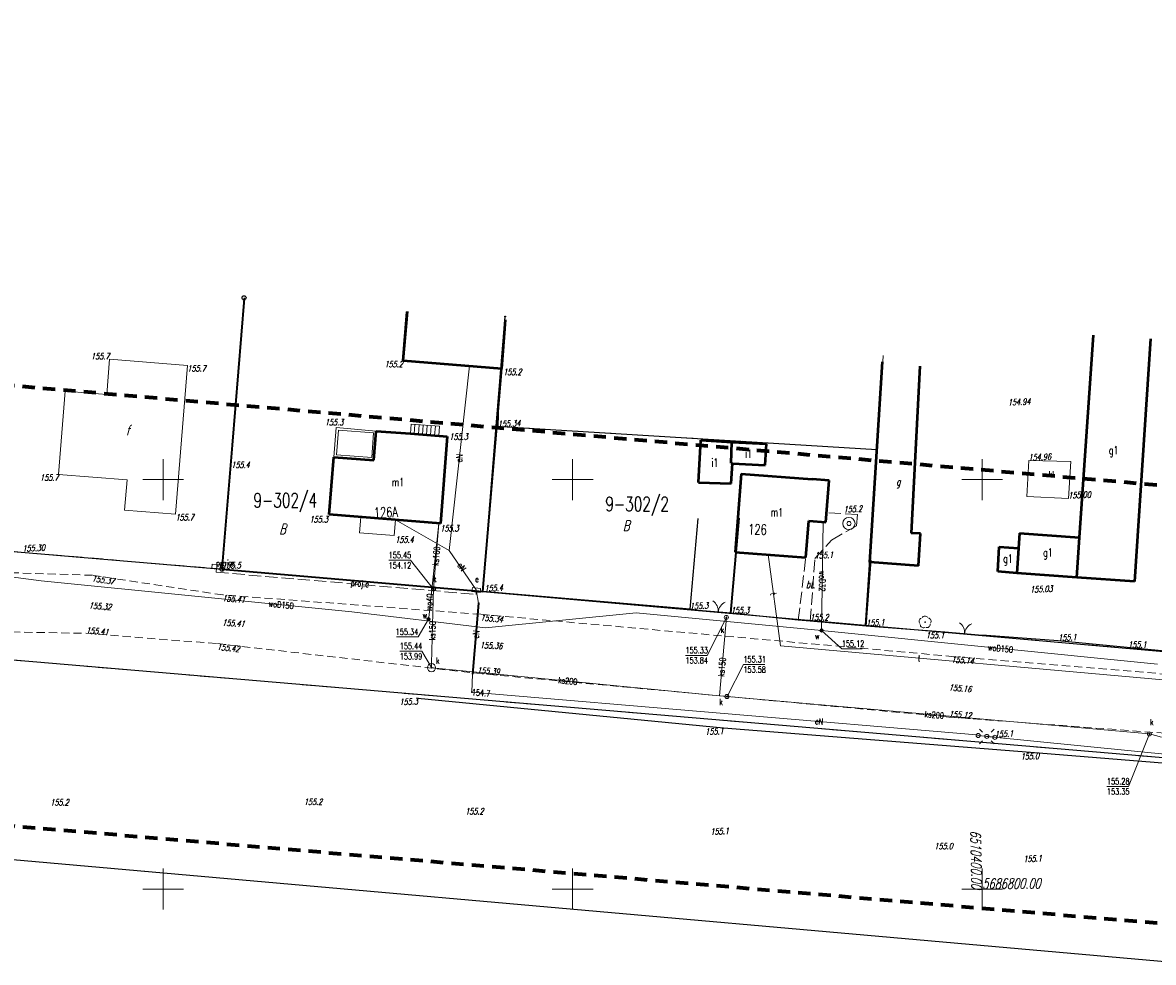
# Model space of a CAD drawing. Header units: metres. Extents: x 6508568 to 6510700, y 5686621 to 5687515.
# Tile 20 of 25: x 6510283 to 6510421, y 5686791 to 5686906. Entities that reach past the tile are written whole.
import ezdxf
from ezdxf.enums import TextEntityAlignment as Align

# ---------------------------------------------------------------- set-up
doc = ezdxf.new("R2010")
doc.units = ezdxf.units.M
for name, pattern in [('1', [0]), ('1_SUEP_A', [0]), ('1_SUEP_B', [10, 10]), ('1_SUKM', [0]), ('1_SUKP', [0]), ('1_SUKS', [0]), ('1_SULO', [0]), ('1_SUPP_P', [2, 1.5, -0.5]), ('1_SUTP_A', [0]), ('1_SUWP', [0]), ('2_EGBU_A', [0]), ('4', [2.5, 1.5, -1]), ('BGS', [7.5, 7.5]), ('BGT', [0]), ('BLO', [0]), ('BUF', [0]), ('GDE', [0]), ('KOC', [2, 1.5, -0.5]), ('KOJ', [0]), ('KOU', [1.5, 1, -0.5])]:
    doc.linetypes.add(name, pattern=pattern)
doc.layers.get('0').update_dxf_attribs({"color": 250, "linetype": 'CONTINUOUS', "lineweight": 100})
for name, color, linetype, lineweight, true_color in [('Dzialki', 7, 'GDE', 25, 0x000000), ('EADTD_T_0', 214, 'CONTINUOUS', 25, 0x800080), ('EBTOO_T_6', 14, 'CONTINUOUS', 18, 0x800000), ('EBTPO_L_12', 7, '1', 18, 0x000000), ('EBTPO_L_2', 194, 'BLO', 18, 0x400080), ('EBUOA_T_1', 14, 'CONTINUOUS', 18, 0x800000), ('EBUPP_L_1', 14, '1', 50, 0x800000), ('EGBB_E_T_0', 7, 'CONTINUOUS', 20, 0x000000), ('EGBB_L_0', 34, '2_EGBU_A', 50, 0x804000), ('EKLPK_L_0', 112, '4', 18, 0x00bb5e), ('EKLTK_T_0', 112, 'CONTINUOUS', 18, 0x00b95c), ('KRZYZE2000_L_0', 7, '1', 18, 0x000000), ('Numery_dzialek', 7, 'CONTINUOUS', 18, 0x000000), ('OPIS_KRZYZA_T_0', 7, 'CONTINUOUS', 18, 0x000000), ('P_SUE_E_T_4', 1, 'CONTINUOUS', 0, 0xff0000), ('P_SUE_T_4', 1, 'CONTINUOUS', 18, 0xff0000), ('P_SUEP_E_T_0', 1, 'CONTINUOUS', 0, 0xff0000), ('P_SUEP_L_0', 1, '1_SUPP_P', 18, 0xff0000), ('Punkty', 7, 'CONTINUOUS', 25, 0x000000), ('SDROK_T_1', 7, 'CONTINUOUS', 18, 0x000000), ('SDRPK_L_0', 7, 'KOJ', 25, 0x000000), ('SDRPK_L_1', 7, 'KOU', 18, 0x000000), ('SDRPK_L_2', 7, 'KOC', 18, 0x000000), ('SUE_E_T_1', 1, 'CONTINUOUS', 0, 0xff0000), ('SUE_T_3', 7, 'CONTINUOUS', 18, 0x000000), ('SUE_T_4', 1, 'CONTINUOUS', 18, 0xff0000), ('SUEP_E_T_0', 1, 'CONTINUOUS', 0, 0xff0000), ('SUEP_L_0', 1, '1_SUEP_A', 18, 0xff0000), ('SUER_T_0', 1, 'CONTINUOUS', 18, 0xff0000), ('SUK_E_T_2', 34, 'CONTINUOUS', 0, 0x803300), ('SUK_E_T_4', 34, 'CONTINUOUS', 0, 0x803300), ('SUK_L_3', 34, '1_SUKM', 18, 0x803300), ('SUK_L_5', 34, '1_SUKS', 18, 0x803300), ('SUK_T_3', 34, 'CONTINUOUS', 18, 0x803300), ('SUKP_E_T_0', 34, 'CONTINUOUS', 0, 0x803300), ('SUKP_L_0', 34, '1_SUKP', 18, 0x803300), ('SUKR_T_0', 34, 'CONTINUOUS', 18, 0x803300), ('SUL_L_1', 7, '1_SULO', 35, 0x000000), ('SUP_T_2', 7, 'CONTINUOUS', 18, 0x000000), ('SUTP_E_T_0', 30, 'CONTINUOUS', 0, 0xff9100), ('SUTP_L_0', 30, '1_SUTP_A', 18, 0xff9100), ('SUW_E_T_2', 5, 'CONTINUOUS', 0, 0x0000ff), ('SUW_T_3', 5, 'CONTINUOUS', 18, 0x0000ff), ('SUW_T_5', 5, 'CONTINUOUS', 18, 0x0000ff), ('SUWP_E_T_0', 5, 'CONTINUOUS', 0, 0x0000ff), ('SUWP_L_0', 5, '1_SUWP', 18, 0x0000ff), ('SUWR_T_0', 5, 'CONTINUOUS', 18, 0x0000ff), ('SZOPO_L_0', 7, 'BGS', 35, 0x000000), ('SZOPO_L_4', 7, 'BGT', 35, 0x000000), ('SZOPO_T_0', 7, 'CONTINUOUS', 18, 0x000000), ('SZZPZ_T_0', 7, 'CONTINUOUS', 18, 0x000000), ('WUKOS_T_1', 14, 'CONTINUOUS', 18, 0x800000), ('ZAKRES_L_0', 230, '4', 70, 0xff0080)]:
    doc.layers.add(name, color=color, linetype=linetype, lineweight=lineweight, true_color=true_color)
doc.styles.get("Standard").update_dxf_attribs({"font": 'Simplex.SHX', "width": 0.75})

# ---------------------------------------------------------------- blocks, each defined once
blk = doc.blocks.new('GRO')
at = {"linetype": 'CONTINUOUS'}
blk.add_circle((0, 0), 0.045, dxfattribs=at)
blk = doc.blocks.new('GRT')
at = {"linetype": 'CONTINUOUS'}
blk.add_circle((0, 0), 0.25, dxfattribs=at)
blk = doc.blocks.new('BGB')
at = {"linetype": 'CONTINUOUS'}
for centre, start, end in [((-1.5, 0), 359.9995, 60), ((1.5, 0), 120, 180.0005)]:
    blk.add_arc(centre, 1.5, start, end, dxfattribs=at)
blk = doc.blocks.new('DLI')
at = {"linetype": 'CONTINUOUS'}
blk.add_circle((0, 0), 0.045, dxfattribs=at)
for centre, start, end in [((-0.36, 0.12), 102.1445, 221.86), ((0, 0.38), 30.1401, 149.8599), ((0.36, 0.12), 318.14, 77.8555), ((-0.22, -0.3), 174.1482, 293.8542), ((0.22, -0.3), 246.1458, 5.8518)]:
    blk.add_arc(centre, 0.375, start, end, dxfattribs=at)
blk = doc.blocks.new('2_SUES')
at = {"linetype": 'CONTINUOUS'}
for p, q in [((0.5, 0.25), (-0.5, 0.25)), ((-0.5, 0.25), (-0.5, -0.25)), ((0.5, -0.25), (0.5, 0.25)), ((-0.5, -0.25), (0.5, -0.25))]:
    blk.add_line(p, q, dxfattribs=at)
blk = doc.blocks.new('2_SUEO_W')
at = {"linetype": 'CONTINUOUS'}
for p, q in [((-0.53035, 0.53035), (-0.8839, 0.8839)), ((0.53035, 0.53035), (0.8839, 0.8839)), ((-0.53035, -0.53035), (-0.8839, -0.8839)), ((0.53035, -0.53035), (0.8839, -0.8839))]:
    blk.add_line(p, q, dxfattribs=at)
blk.add_circle((0, 0), 0.025, dxfattribs=at)
blk = doc.blocks.new('2_SUPP')
at = {"linetype": 'CONTINUOUS'}
blk.add_circle((0, 0), 0.25, dxfattribs=at)
blk = doc.blocks.new('2_SUPS')
at = {"linetype": 'CONTINUOUS'}
blk.add_circle((0, 0), 0.0625, dxfattribs=at)
blk = doc.blocks.new('2_SUKS')
at = {"linetype": 'CONTINUOUS'}
blk.add_circle((0, 0), 0.25, dxfattribs=at)
blk = doc.blocks.new('2_SUWS')
at = {"linetype": 'CONTINUOUS'}
for radius in [0.75, 0.25]:
    blk.add_circle((0, 0), radius, dxfattribs=at)
blk = doc.blocks.new('2_SUWW')
at = {"linetype": 'CONTINUOUS'}
for radius in [0.2, 0.175, 0.15, 0.125, 0.1, 0.075, 0.05, 0.025, 0.00715]:
    blk.add_circle((0, 0), radius, dxfattribs=at)

msp = doc.modelspace()

# ---------------------------------------------------------------- linework, layer by layer
at = {"layer": 'Dzialki'}
for p, q in [((6510425.58, 5686815.74), (6509364.51, 5686905.8)), ((6510423.26, 5686791.05), (6509362.73, 5686884.9)), ((6510309.88, 5686872.2), (6510307.19, 5686839.07)), ((6510340.66, 5686856.52), (6510341.75, 5686869.92)), ((6510339.04, 5686836.33), (6510340.66, 5686856.52)), ((6510340.66, 5686856.52), (6510387.16, 5686853.66)), ((6510387.16, 5686853.66), (6510385.72, 5686832.21)), ((6510271.16, 5686842.13), (6510307.19, 5686839.07)), ((6510307.19, 5686839.07), (6510339.04, 5686836.33)), ((6510339.04, 5686836.33), (6510385.72, 5686832.21)), ((6510385.72, 5686832.21), (6510451.44, 5686826.47))]:
    msp.add_line(p, q, dxfattribs=at)
at = {"layer": 'EBTPO_L_12', "linetype": '1'}
for p, q in [((6510321.14, 5686856.35), (6510320.86, 5686852.75)), ((6510325.73, 5686852.38), (6510326.01, 5686855.93)), ((6510320.86, 5686852.75), (6510325.73, 5686852.38))]:
    msp.add_line(p, q, dxfattribs=at)
at = {"layer": 'EBTPO_L_2', "linetype": 'BUF', "lineweight": 18}
for p, q in [((6510293.44, 5686864.69), (6510293.12, 5686860.39)), ((6510302.96, 5686863.95), (6510293.44, 5686864.69)), ((6510301.5, 5686845.76), (6510302.96, 5686863.95)), ((6510288.02, 5686860.81), (6510287.22, 5686850.62)), ((6510293.12, 5686860.39), (6510288.02, 5686860.81)), ((6510287.22, 5686850.62), (6510295.59, 5686849.97)), ((6510295.59, 5686849.97), (6510295.29, 5686846.25)), ((6510295.29, 5686846.25), (6510301.5, 5686845.76))]:
    msp.add_line(p, q, dxfattribs=at)
at = {"layer": 'EBTPO_L_2', "linetype": '1'}
for p, q in [((6510321.14, 5686856.35), (6510320.86, 5686852.75)), ((6510326.01, 5686855.93), (6510321.14, 5686856.35)), ((6510330.27, 5686856.76), (6510333.73, 5686856.51)), ((6510330.66, 5686855.58), (6510330.74, 5686856.72)), ((6510331.16, 5686855.54), (6510331.24, 5686856.69)), ((6510331.66, 5686855.5), (6510331.74, 5686856.65)), ((6510332.15, 5686855.47), (6510332.24, 5686856.61)), ((6510332.65, 5686855.43), (6510332.74, 5686856.58)), ((6510333.15, 5686855.39), (6510333.24, 5686856.54)), ((6510333.65, 5686855.36), (6510333.73, 5686856.51)), ((6510321.41, 5686856.03), (6510321.18, 5686853.03)), ((6510325.69, 5686855.7), (6510321.41, 5686856.03)), ((6510325.46, 5686852.7), (6510325.69, 5686855.7)), ((6510325.73, 5686852.38), (6510326.01, 5686855.93)), ((6510330.19, 5686855.61), (6510333.65, 5686855.36)), ((6510320.86, 5686852.75), (6510325.73, 5686852.38)), ((6510321.18, 5686853.03), (6510325.46, 5686852.7))]:
    msp.add_line(p, q, dxfattribs=at)
at = {"layer": 'EBTPO_L_2', "linetype": 'BLO'}
for p, q in [((6510330.19, 5686855.61), (6510330.27, 5686856.76)), ((6510330.27, 5686856.76), (6510333.73, 5686856.51)), ((6510333.73, 5686856.51), (6510333.66, 5686855.34)), ((6510333.66, 5686855.34), (6510330.19, 5686855.61)), ((6510323.99, 5686843.52), (6510324.15, 5686845.43)), ((6510324.15, 5686845.43), (6510328.36, 5686845.08)), ((6510328.36, 5686845.08), (6510328.21, 5686843.17)), ((6510328.21, 5686843.17), (6510323.99, 5686843.52))]:
    msp.add_line(p, q, dxfattribs=at)
at = {"layer": 'EBUPP_L_1', "linetype": '1'}
for p, q in [((6510329.29, 5686864.52), (6510329.8, 5686870.48)), ((6510341.34, 5686863.57), (6510341.82, 5686869.52)), ((6510411.9, 5686842.95), (6510413.59, 5686867.64)), ((6510420.55, 5686867.2), (6510418.59, 5686837.57)), ((6510329.32, 5686864.53), (6510341.34, 5686863.57)), ((6510386.28, 5686839.91), (6510387.84, 5686864.37)), ((6510392.39, 5686863.85), (6510391.34, 5686843.46)), ((6510365.36, 5686849.66), (6510365.67, 5686854.8)), ((6510365.67, 5686854.8), (6510369.45, 5686854.59)), ((6510369.35, 5686851.99), (6510369.45, 5686854.59)), ((6510369.45, 5686854.59), (6510373.66, 5686854.35)), ((6510373.51, 5686851.75), (6510373.66, 5686854.35)), ((6510369.35, 5686851.99), (6510369.51, 5686851.98)), ((6510369.37, 5686849.52), (6510369.51, 5686851.98)), ((6510369.51, 5686851.98), (6510373.51, 5686851.75)), ((6510370.57, 5686850.72), (6510369.83, 5686841.14)), ((6510370.57, 5686850.72), (6510379.25, 5686850.07)), ((6510365.36, 5686849.66), (6510369.37, 5686849.52)), ((6510381.3, 5686849.89), (6510379.25, 5686850.07)), ((6510380.91, 5686844.79), (6510381.3, 5686849.89)), ((6510378.47, 5686840.49), (6510378.85, 5686844.98)), ((6510378.85, 5686844.98), (6510380.91, 5686844.79)), ((6510392.47, 5686843.4), (6510391.34, 5686843.46)), ((6510392.23, 5686839.46), (6510392.47, 5686843.4)), ((6510404.56, 5686843.45), (6510404.43, 5686841.61)), ((6510404.56, 5686843.45), (6510411.9, 5686842.95)), ((6510411.56, 5686838.06), (6510411.9, 5686842.95)), ((6510369.83, 5686841.14), (6510378.47, 5686840.49)), ((6510401.9, 5686838.78), (6510402.07, 5686841.78)), ((6510402.07, 5686841.78), (6510404.43, 5686841.61)), ((6510404.43, 5686841.61), (6510404.22, 5686838.57)), ((6510392.23, 5686839.46), (6510386.28, 5686839.91)), ((6510404.22, 5686838.57), (6510401.9, 5686838.78)), ((6510411.56, 5686838.06), (6510404.22, 5686838.57)), ((6510418.59, 5686837.57), (6510411.56, 5686838.06))]:
    msp.add_line(p, q, dxfattribs=at)
at = {"layer": 'EGBB_L_0', "linetype": '2_EGBU_A'}
for p, q in [((6510329.32, 5686864.53), (6510329.83, 5686870.54)), ((6510341.34, 5686863.57), (6510341.82, 5686869.52)), ((6510411.9, 5686842.95), (6510413.59, 5686867.64)), ((6510420.55, 5686867.2), (6510418.59, 5686837.57)), ((6510329.32, 5686864.53), (6510341.34, 5686863.57)), ((6510386.28, 5686839.91), (6510387.84, 5686864.37)), ((6510392.39, 5686863.85), (6510391.34, 5686843.46)), ((6510325.73, 5686852.38), (6510326.01, 5686855.93)), ((6510326.01, 5686855.93), (6510330.19, 5686855.61)), ((6510330.19, 5686855.61), (6510334.69, 5686855.26)), ((6510334.69, 5686855.26), (6510333.86, 5686844.63)), ((6510365.36, 5686849.66), (6510365.67, 5686854.8)), ((6510365.67, 5686854.8), (6510369.45, 5686854.59)), ((6510369.35, 5686851.99), (6510369.45, 5686854.59)), ((6510369.45, 5686854.59), (6510373.66, 5686854.35)), ((6510373.51, 5686851.75), (6510373.66, 5686854.35)), ((6510320.25, 5686845.75), (6510320.86, 5686852.75)), ((6510320.86, 5686852.75), (6510325.73, 5686852.38)), ((6510369.35, 5686851.99), (6510369.51, 5686851.98)), ((6510369.37, 5686849.52), (6510369.51, 5686851.98)), ((6510369.51, 5686851.98), (6510373.51, 5686851.75)), ((6510370.57, 5686850.72), (6510369.83, 5686841.14)), ((6510370.57, 5686850.72), (6510379.25, 5686850.07)), ((6510365.36, 5686849.66), (6510369.37, 5686849.52)), ((6510381.3, 5686849.89), (6510379.25, 5686850.07)), ((6510380.91, 5686844.79), (6510381.3, 5686849.89)), ((6510333.86, 5686844.63), (6510320.25, 5686845.75)), ((6510378.47, 5686840.49), (6510378.85, 5686844.98)), ((6510378.85, 5686844.98), (6510380.91, 5686844.79)), ((6510392.47, 5686843.4), (6510391.34, 5686843.46)), ((6510392.23, 5686839.46), (6510392.47, 5686843.4)), ((6510404.56, 5686843.45), (6510404.43, 5686841.61)), ((6510404.56, 5686843.45), (6510411.9, 5686842.95)), ((6510411.56, 5686838.06), (6510411.9, 5686842.95)), ((6510369.83, 5686841.14), (6510378.47, 5686840.49)), ((6510401.9, 5686838.78), (6510402.07, 5686841.78)), ((6510402.07, 5686841.78), (6510404.43, 5686841.61)), ((6510404.43, 5686841.61), (6510404.22, 5686838.57)), ((6510392.23, 5686839.46), (6510386.28, 5686839.91)), ((6510404.22, 5686838.57), (6510401.9, 5686838.78)), ((6510411.56, 5686838.06), (6510404.22, 5686838.57)), ((6510418.59, 5686837.57), (6510411.56, 5686838.06))]:
    msp.add_line(p, q, dxfattribs=at)
at = {"layer": 'EKLPK_L_0', "linetype": '4'}
for p, q in [((6510309.88, 5686872.2), (6510307.19, 5686839.07)), ((6510341.75, 5686869.92), (6510340.66, 5686856.52)), ((6510387.16, 5686853.66), (6510387.97, 5686865.85)), ((6510387.16, 5686853.66), (6510340.66, 5686856.52)), ((6510385.72, 5686832.21), (6510387.16, 5686853.66)), ((6510425.58, 5686815.74), (6510065.53, 5686846.3)), ((6510271.16, 5686842.13), (6510307.19, 5686839.07)), ((6510339.04, 5686836.33), (6510307.19, 5686839.07)), ((6510385.72, 5686832.21), (6510339.04, 5686836.33)), ((6510451.44, 5686826.47), (6510385.72, 5686832.21))]:
    msp.add_line(p, q, dxfattribs=at)
at = {"layer": 'KRZYZE2000_L_0', "linetype": '1'}
for p, q in [((6510300, 5686847.5), (6510300, 5686852.5)), ((6510350, 5686847.5), (6510350, 5686852.5)), ((6510400, 5686847.5), (6510400, 5686852.5)), ((6510297.5, 5686850), (6510302.5, 5686850)), ((6510347.5, 5686850), (6510352.5, 5686850)), ((6510397.5, 5686850), (6510402.5, 5686850)), ((6510300, 5686797.5), (6510300, 5686802.5)), ((6510350, 5686797.5), (6510350, 5686802.5)), ((6510400, 5686797.5), (6510400, 5686802.5)), ((6510297.5, 5686800), (6510302.5, 5686800)), ((6510347.5, 5686800), (6510352.5, 5686800)), ((6510397.5, 5686800), (6510402.5, 5686800))]:
    msp.add_line(p, q, dxfattribs=at)
at = {"layer": 'P_SUEP_L_0', "linetype": '1_SUPP_P'}
for p, q in [((6510306.53, 5686839.19), (6510306.47, 5686838.69)), ((6510306.47, 5686838.69), (6510338.2, 5686835.99)), ((6510338.2, 5686835.99), (6510338.23, 5686836.35))]:
    msp.add_line(p, q, dxfattribs=at)
at = {"layer": 'SDRPK_L_0', "linetype": 'KOJ'}
for p, q in [((6510331.08, 5686823.31), (6510368.42, 5686819.67)), ((6510368.42, 5686819.67), (6510406.93, 5686816.64)), ((6510406.93, 5686816.64), (6510456.27, 5686812.64))]:
    msp.add_line(p, q, dxfattribs=at)
at = {"layer": 'SDRPK_L_1', "linetype": 'KOU'}
for p, q in [((6510291.38, 5686838.32), (6510272.77, 5686838.9)), ((6510307.28, 5686835.92), (6510291.38, 5686838.32)), ((6510338.79, 5686833.55), (6510307.28, 5686835.92)), ((6510338.79, 5686833.55), (6510396.28, 5686828.42)), ((6510272.55, 5686831.56), (6510290.56, 5686831.23)), ((6510290.56, 5686831.23), (6510306.63, 5686829.97)), ((6510306.63, 5686829.97), (6510338.31, 5686826.35)), ((6510396.28, 5686828.42), (6510448.15, 5686824.1)), ((6510395.92, 5686821.01), (6510338.31, 5686826.35)), ((6510395.92, 5686821.01), (6510447.24, 5686817.16))]:
    msp.add_line(p, q, dxfattribs=at)
at = {"layer": 'SDRPK_L_2', "linetype": 'KOC'}
for p, q in [((6510384.76, 5686845.73), (6510381.04, 5686845.95)), ((6510384.65, 5686844.35), (6510384.76, 5686845.73)), ((6510381.6, 5686842.62), (6510384.65, 5686844.35)), ((6510379.58, 5686840.35), (6510381.6, 5686842.62)), ((6510377.55, 5686832.84), (6510378.46, 5686840.42)), ((6510379.01, 5686832.72), (6510379.58, 5686840.35))]:
    msp.add_line(p, q, dxfattribs=at)
at = {"layer": 'SUEP_L_0', "linetype": '1_SUEP_A'}
for p, q in [((6510334.91, 5686841.36), (6510337.42, 5686863.9)), ((6510334.91, 5686841.36), (6510328.36, 5686845.08)), ((6510338.23, 5686836.53), (6510334.91, 5686841.36)), ((6510338.23, 5686836.53), (6510338.52, 5686834.9)), ((6510338.52, 5686834.9), (6510337.78, 5686826.24)), ((6510337.78, 5686826.24), (6510337.7, 5686824.05)), ((6510399.33, 5686818.84), (6510337.7, 5686824.05)), ((6510399.33, 5686818.84), (6510399.51, 5686818.76))]:
    msp.add_line(p, q, dxfattribs=at)
at = {"layer": 'SUEP_L_0', "linetype": '1_SUEP_B'}
msp.add_line((6510449.65, 5686813.74), (6510400.57, 5686818.64), dxfattribs=at)
at = {"layer": 'SUK_L_3', "linetype": '1_SUKM'}
for p, q in [((6510405.44, 5686847.92), (6510405.68, 5686852.32)), ((6510405.68, 5686852.32), (6510410.84, 5686852.22)), ((6510410.84, 5686852.22), (6510410.53, 5686847.69)), ((6510410.53, 5686847.69), (6510405.44, 5686847.92))]:
    msp.add_line(p, q, dxfattribs=at)
at = {"layer": 'SUK_L_5', "linetype": '1_SUKS'}
msp.add_circle((6510332.76, 5686827.04), 0.5, dxfattribs=at)
at = {"layer": 'SUKP_L_0', "linetype": '1_SUKP'}
for p, q in [((6510333.01, 5686836.66), (6510333.68, 5686844.64)), ((6510333.01, 5686836.66), (6510332.97, 5686835.26)), ((6510332.97, 5686835.26), (6510332.77, 5686827.54)), ((6510368.77, 5686833.17), (6510368.69, 5686832.27)), ((6510368.69, 5686832.27), (6510367.91, 5686823.6)), ((6510332.77, 5686827.54), (6510332.76, 5686827.04)), ((6510333.25, 5686826.99), (6510332.76, 5686827.04)), ((6510367.91, 5686823.6), (6510333.25, 5686826.99)), ((6510368.85, 5686823.51), (6510367.91, 5686823.6)), ((6510420.42, 5686818.95), (6510368.85, 5686823.51)), ((6510421.89, 5686818.56), (6510420.42, 5686818.95))]:
    msp.add_line(p, q, dxfattribs=at)
at = {"layer": 'SUKR_T_0', "linetype": 'CONTINUOUS', "lineweight": 0}
for p, q in [((6510327.54, 5686840.16), (6510330.2, 5686840.16)), ((6510332.97, 5686836.67), (6510330.2, 5686840.16)), ((6510368.77, 5686833.17), (6510366.43, 5686828.54)), ((6510328.89, 5686829.05), (6510331.57, 5686829.05)), ((6510332.76, 5686827.04), (6510331.57, 5686829.05)), ((6510363.77, 5686828.54), (6510366.43, 5686828.54)), ((6510368.85, 5686823.51), (6510370.85, 5686827.43)), ((6510370.85, 5686827.43), (6510373.48, 5686827.43)), ((6510420.42, 5686818.95), (6510417.88, 5686812.54)), ((6510415.24, 5686812.54), (6510417.88, 5686812.54))]:
    msp.add_line(p, q, dxfattribs=at)
at = {"layer": 'SUL_L_1', "linetype": '1_SULO'}
msp.add_line((6510338.52, 5686834.9), (6510337.78, 5686826.24), dxfattribs=at)
at = {"layer": 'SUP_T_2', "lineweight": 0}
msp.add_line((6510401.55, 5686818.53), (6510399.51, 5686818.76), dxfattribs=at)
at = {"layer": 'SUTP_L_0', "linetype": '1_SUTP_A'}
for p, q in [((6510373.88, 5686840.84), (6510375.37, 5686829.7)), ((6510375.37, 5686829.7), (6510444.1, 5686823.57))]:
    msp.add_line(p, q, dxfattribs=at)
at = {"layer": 'SUWP_L_0', "linetype": '1_SUWP'}
for p, q in [((6510332.38, 5686832.75), (6510333.68, 5686844.64)), ((6510380.4, 5686831.58), (6510380.58, 5686844.82)), ((6510285.12, 5686837.62), (6510264.96, 5686840.32)), ((6510323.04, 5686833.87), (6510285.12, 5686837.62)), ((6510339.34, 5686831.92), (6510323.04, 5686833.87)), ((6510357.74, 5686833.72), (6510339.34, 5686831.92)), ((6510380.4, 5686831.58), (6510357.74, 5686833.72)), ((6510421.43, 5686827.45), (6510380.4, 5686831.58))]:
    msp.add_line(p, q, dxfattribs=at)
at = {"layer": 'SUWR_T_0', "linetype": 'CONTINUOUS', "lineweight": 0}
for p, q in [((6510332.4, 5686832.95), (6510331.14, 5686830.79)), ((6510380.4, 5686831.58), (6510382.86, 5686829.34)), ((6510328.48, 5686830.79), (6510331.14, 5686830.79)), ((6510382.86, 5686829.34), (6510385.35, 5686829.34))]:
    msp.add_line(p, q, dxfattribs=at)
at = {"layer": 'SZOPO_L_0', "linetype": 'BGS'}
for p, q in [((6510308.46, 5686854.22), (6510309.93, 5686872.12)), ((6510307.19, 5686839.07), (6510308.46, 5686854.22)), ((6510369.3, 5686833.69), (6510370.35, 5686845.28)), ((6510307.19, 5686839.07), (6510339.04, 5686836.33))]:
    msp.add_line(p, q, dxfattribs=at)
at = {"layer": 'SZOPO_L_0', "linetype": 'BGS', "lineweight": 25}
for p, q in [((6510341.28, 5686863.53), (6510340.96, 5686859.69)), ((6510340.96, 5686859.69), (6510340.88, 5686856.4)), ((6510364.33, 5686834.16), (6510365.33, 5686845.26)), ((6510385.85, 5686832.11), (6510386.46, 5686840.18)), ((6510364.33, 5686834.16), (6510339.04, 5686836.33)), ((6510365.38, 5686834.02), (6510364.33, 5686834.16)), ((6510369.3, 5686833.69), (6510365.38, 5686834.02)), ((6510377.55, 5686832.84), (6510369.3, 5686833.69)), ((6510379.01, 5686832.72), (6510377.55, 5686832.84)), ((6510385.85, 5686832.11), (6510379.01, 5686832.72)), ((6510395.45, 5686831.38), (6510385.85, 5686832.11)), ((6510399.56, 5686831.02), (6510395.45, 5686831.38)), ((6510400.54, 5686830.95), (6510399.56, 5686831.02)), ((6510409.29, 5686830.3), (6510400.54, 5686830.95)), ((6510431.26, 5686828.19), (6510409.29, 5686830.3))]:
    msp.add_line(p, q, dxfattribs=at)
at = {"layer": 'SZOPO_L_4', "linetype": 'BGT'}
msp.add_line((6510339.04, 5686836.33), (6510341.34, 5686863.57), dxfattribs=at)
at = {"layer": 'ZAKRES_L_0', "linetype": '4'}
for p, q in [((6510423.87, 5686795.61), (6509362.8, 5686885.67)), ((6510272.87, 5686862.26), (6510529.16, 5686839.99))]:
    msp.add_line(p, q, dxfattribs=at)

# ---------------------------------------------------------------- block references
at = {"layer": 'P_SUE_T_4', "rotation": 355.5371812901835}
msp.add_blockref('2_SUES', (6510306.47, 5686839.39), dxfattribs=at)
at = {"layer": 'Punkty'}
for name, p in [('GRT', (6510309.88, 5686872.2)), ('GRO', (6510341.75, 5686869.92)), ('GRO', (6510340.66, 5686856.52)), ('GRO', (6510387.16, 5686853.66)), ('GRT', (6510307.19, 5686839.07)), ('GRO', (6510339.04, 5686836.33)), ('GRO', (6510385.72, 5686832.21))]:
    msp.add_blockref(name, p, dxfattribs=at)
at = {"layer": 'SUE_T_3'}
for name in ['2_SUEO_W', '2_SUPP']:
    msp.add_blockref(name, (6510400.57, 5686818.64), dxfattribs=at)
at = {"layer": 'SUE_T_4', "rotation": 353.4927703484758}
msp.add_blockref('2_SUES', (6510338.23, 5686836.53), dxfattribs=at)
at = {"layer": 'SUER_T_0'}
for p in [(6510338.52, 5686834.9), (6510337.7, 5686824.05)]:
    msp.add_blockref('2_SUPS', p, dxfattribs=at)
at = {"layer": 'SUK_T_3'}
for p in [(6510333.01, 5686836.66), (6510368.77, 5686833.17), (6510368.85, 5686823.51), (6510420.42, 5686818.95)]:
    msp.add_blockref('2_SUKS', p, dxfattribs=at)
at = {"layer": 'SUKR_T_0'}
for p in [(6510333.01, 5686836.66), (6510368.77, 5686833.17), (6510332.76, 5686827.04), (6510368.85, 5686823.51), (6510420.42, 5686818.95)]:
    msp.add_blockref('2_SUPS', p, dxfattribs=at)
at = {"layer": 'SUP_T_2'}
for p in [(6510399.51, 5686818.76), (6510401.55, 5686818.53)]:
    msp.add_blockref('2_SUPP', p, dxfattribs=at)
at = {"layer": 'SUW_T_3'}
msp.add_blockref('2_SUWS', (6510383.74, 5686844.64), dxfattribs=at)
at = {"layer": 'SUW_T_5'}
for p in [(6510332.4, 5686832.95), (6510380.4, 5686831.58)]:
    msp.add_blockref('2_SUWW', p, dxfattribs=at)
at = {"layer": 'SUWR_T_0', "rotation": 359.99999749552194}
msp.add_blockref('2_SUPS', (6510332.4, 5686832.95), dxfattribs=at)
at = {"layer": 'SUWR_T_0'}
msp.add_blockref('2_SUPS', (6510380.4, 5686831.58), dxfattribs=at)
at = {"layer": 'SZOPO_T_0'}
for p, rotation in [((6510367.77, 5686833.82), 355.00000014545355), ((6510397.86, 5686831.17), 355.0124759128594)]:
    msp.add_blockref('BGB', p, dxfattribs=dict(at, rotation=rotation))
at = {"layer": 'SZZPZ_T_0', "rotation": 2.395965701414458}
msp.add_blockref('DLI', (6510393.03, 5686832.59), dxfattribs=at)

# ---------------------------------------------------------------- texts
at = {"layer": 'EADTD_T_0', "width": 0.7}
for s, rotation, p in [('126A', 2.77, (6510327.23, 5686845.38)), ('126', 358.1, (6510372.56, 5686843.29))]:
    msp.add_text(s, height=1.25, rotation=rotation, dxfattribs=at).set_placement(p, align=Align.CENTER)
at = {"layer": 'EBTOO_T_6', "oblique": 15, "width": 0.7}
msp.add_text('f', height=1.25, dxfattribs=at).set_placement((6510295.7, 5686856.04), align=Align.MIDDLE)
at = {"layer": 'EBUOA_T_1', "oblique": 15, "width": 0.7}
msp.add_text('g', height=0.9, rotation=2.396, dxfattribs=at).set_placement((6510389.76, 5686849.57), align=Align.MIDDLE)
at = {"layer": 'EGBB_E_T_0', "width": 0.7}
for s, p in [('i1', (6510371.49, 5686853.19)), ('g1', (6510416.06, 5686853.42)), ('i1', (6510367.36, 5686852.09)), ('m1', (6510328.68, 5686849.7)), ('m1', (6510374.94, 5686846.01)), ('g1', (6510408.03, 5686840.93)), ('g1', (6510403.16, 5686840.19))]:
    msp.add_text(s, height=1, dxfattribs=at).set_placement(p, align=Align.MIDDLE)
at = {"layer": 'EKLTK_T_0', "oblique": 15, "width": 0.7}
msp.add_text('B', height=1.25, dxfattribs=at).set_placement((6510314.59, 5686843.98), align=Align.MIDDLE)
msp.add_text('B', height=1.25, dxfattribs=at).set_placement((6510356.15, 5686845), align=Align.TOP_LEFT)
at = {"layer": 'Numery_dzialek', "width": 0.7}
for s, p in [('9-302/4', (6510311.02, 5686848.36)), ('9-302/2', (6510353.99, 5686847.9))]:
    msp.add_text(s, height=1.75, dxfattribs=at).set_placement(p, align=Align.TOP_LEFT)
at = {"layer": 'OPIS_KRZYZA_T_0', "oblique": 15, "width": 0.7}
msp.add_text('6510400.00', height=1.25, rotation=271.2022, dxfattribs=at).set_placement((6510399.97, 5686800.05), align=Align.TOP_RIGHT)
msp.add_text('5686800.00', height=1.25, rotation=0.253, dxfattribs=at).set_placement((6510400.02, 5686800.03))
at = {"layer": 'P_SUE_E_T_4', "lineweight": 9, "width": 0.7}
msp.add_text('proj.e', height=0.75, dxfattribs=at).set_placement((6510306.47, 5686839.43))
at = {"layer": 'P_SUEP_E_T_0', "lineweight": 9, "width": 0.7}
msp.add_text('proj.e', height=0.75, rotation=355.1422, dxfattribs=at).set_placement((6510324.02, 5686837.2), align=Align.MIDDLE)
at = {"layer": 'SDROK_T_1', "oblique": 15, "width": 0.7}
msp.add_text('bt.', height=0.9, dxfattribs=at).set_placement((6510379.04, 5686837.2), align=Align.MIDDLE)
at = {"layer": 'SUE_E_T_1', "lineweight": 9, "width": 0.7}
msp.add_text('e', height=0.75, dxfattribs=at).set_placement((6510338.09, 5686837.48))
at = {"layer": 'SUEP_E_T_0', "lineweight": 9, "width": 0.7}
for rotation, p in [(83.7, (6510336.16, 5686852.62)), (305.8, (6510336.46, 5686839.35)), (85.1237, (6510338.2, 5686831.1)), (355.171, (6510380.09, 5686820.47))]:
    msp.add_text('eN', height=0.75, rotation=rotation, dxfattribs=at).set_placement(p, align=Align.MIDDLE)
at = {"layer": 'SUER_T_0', "lineweight": 9, "width": 0.7}
msp.add_text('154.7', height=0.75, rotation=355.2854, dxfattribs=at).set_placement((6510337.7, 5686824.05), align=Align.MIDDLE_LEFT)
at = {"layer": 'SUK_E_T_2', "lineweight": 9, "width": 0.7}
msp.add_text('kl', height=0.75, dxfattribs=at).set_placement((6510408.13, 5686850.29))
at = {"layer": 'SUK_E_T_4', "lineweight": 9, "width": 0.7}
for p in [(6510332.94, 5686837.49), (6510333.32, 5686827.51), (6510420.5, 5686820.01)]:
    msp.add_text('k', height=0.75, dxfattribs=at).set_placement(p)
for p in [(6510368.49, 5686832.02), (6510368.34, 5686823.22)]:
    msp.add_text('k', height=0.75, dxfattribs=at).set_placement(p, align=Align.TOP_RIGHT)
at = {"layer": 'SUKP_E_T_0', "lineweight": 9, "width": 0.7}
for s, rotation, p in [('ks160', 85.2, (6510333.34, 5686840.66)), ('ks150', 88.4891, (6510332.87, 5686831.55)), ('ks150', 84.8489, (6510368.23, 5686827.11)), ('ks200', 354.4088, (6510349.41, 5686825.41)), ('ks200', 354.9512, (6510394.16, 5686821.27))]:
    msp.add_text(s, height=0.75, rotation=rotation, dxfattribs=at).set_placement(p, align=Align.MIDDLE)
at = {"layer": 'SUKR_T_0', "lineweight": 9, "width": 0.7}
for s, p in [('155.45', (6510327.54, 5686841.16)), ('154.12', (6510327.54, 5686839.91)), ('155.44', (6510328.89, 5686830.05)), ('153.99', (6510328.89, 5686828.8)), ('155.33', (6510363.77, 5686829.54)), ('153.84', (6510363.77, 5686828.29)), ('155.31', (6510370.85, 5686828.43)), ('153.58', (6510370.85, 5686827.18)), ('155.28', (6510415.24, 5686813.54)), ('153.35', (6510415.24, 5686812.29))]:
    msp.add_text(s, height=0.75, dxfattribs=at).set_placement(p, align=Align.TOP_LEFT)
at = {"layer": 'SUTP_E_T_0', "lineweight": 9, "width": 0.7}
for rotation, p in [(277.5811, (6510374.52, 5686836.04)), (354.9034, (6510392.31, 5686828.19))]:
    msp.add_text('t', height=0.75, rotation=rotation, dxfattribs=at).set_placement(p, align=Align.MIDDLE)
at = {"layer": 'SUW_E_T_2', "lineweight": 9, "width": 0.7}
msp.add_text('w', height=0.75, dxfattribs=at).set_placement((6510331.69, 5686833.8), align=Align.TOP_LEFT)
msp.add_text('w', height=0.75, dxfattribs=at).set_placement((6510380.14, 5686831.25), align=Align.TOP_RIGHT)
at = {"layer": 'SUWP_E_T_0', "lineweight": 9, "width": 0.7}
for s, rotation, p in [('woD32', 269.2261, (6510380.48, 5686837.61)), ('wo40', 83.7, (6510332.5, 5686835.07)), ('woD150', 354.3567, (6510314.42, 5686834.72)), ('woD150', 354.26, (6510402.25, 5686829.38))]:
    msp.add_text(s, height=0.75, rotation=rotation, dxfattribs=at).set_placement(p, align=Align.MIDDLE)
at = {"layer": 'SUWR_T_0', "lineweight": 9, "width": 0.7}
msp.add_text('155.34', height=0.75, dxfattribs=at).set_placement((6510331.14, 5686831.79), align=Align.TOP_RIGHT)
msp.add_text('155.12', height=0.75, dxfattribs=at).set_placement((6510382.86, 5686829.59))
at = {"layer": 'WUKOS_T_1', "oblique": 15, "width": 0.7}
msp.add_text('155.7', height=0.75, dxfattribs=at).set_placement((6510293.44, 5686864.69), align=Align.RIGHT)
for s, p in [('155.2', (6510327.02, 5686864.47)), ('155.7', (6510302.96, 5686863.95)), ('155.2', (6510341.51, 5686863.52)), ('155.3', (6510319.74, 5686857.38)), ('155.3', (6510334.95, 5686855.61)), ('155.4', (6510308.32, 5686852.17)), ('155.7', (6510301.5, 5686845.76)), ('155.3', (6510317.88, 5686845.52)), ('155.3', (6510333.84, 5686844.43)), ('155.4', (6510328.34, 5686843.04)), ('155.2', (6510286.22, 5686810.96)), ('155.2', (6510317.18, 5686811.03)), ('155.2', (6510336.87, 5686809.87)), ('155.0', (6510394.17, 5686805.62))]:
    msp.add_text(s, height=0.75, dxfattribs=at).set_placement(p, align=Align.TOP_LEFT)
for s, rotation, p in [('154.94', 2.396, (6510403.16, 5686859.05)), ('155.34', 2.396, (6510340.88, 5686856.4)), ('154.96', 2.396, (6510405.68, 5686852.32)), ('155.00', 2.396, (6510410.53, 5686847.69)), ('155.2', 2.396, (6510383.1, 5686845.98)), ('155.30', 2.396, (6510282.83, 5686841.2)), ('155.1', 2.396, (6510379.58, 5686840.35)), ('155.4', 2.396, (6510339.25, 5686836.33)), ('155.03', 2.396, (6510405.87, 5686836.2)), ('155.3', 2.396, (6510364.33, 5686834.16)), ('155.1', 2.396, (6510385.85, 5686832.11)), ('155.41', 355.2762, (6510290.56, 5686831.23)), ('155.1', 2.396, (6510409.29, 5686830.3)), ('155.39', 355.9, (6510338.31, 5686826.35)), ('155.12', 355.9923, (6510395.92, 5686821.01)), ('155.1', 2.396, (6510401.55, 5686818.53)), ('155.1', 2.396, (6510366.83, 5686806.63)), ('155.1', 2.396, (6510405.04, 5686803.29))]:
    msp.add_text(s, height=0.75, rotation=rotation, dxfattribs=at).set_placement(p)
for s, p in [('155.7', (6510287.22, 5686850.62)), ('155.1', (6510395.38, 5686831.37))]:
    msp.add_text(s, height=0.75, dxfattribs=at).set_placement(p, align=Align.TOP_RIGHT)
for s, p in [('155.5', (6510307.23, 5686839.16)), ('155.3', (6510369.31, 5686833.67)), ('155.2', (6510378.99, 5686832.8)), ('155.1', (6510417.82, 5686829.47))]:
    msp.add_text(s, height=0.75, dxfattribs=at).set_placement(p)
for s, rotation, p in [('155.37', 351.7185, (6510291.38, 5686838.32)), ('155.41', 354.8777, (6510307.28, 5686835.92)), ('155.32', 355.7537, (6510290.96, 5686835.01)), ('155.41', 356.0981, (6510307.24, 5686832.93)), ('155.34', 354.4341, (6510338.79, 5686833.55)), ('155.42', 353.9405, (6510306.63, 5686829.97)), ('155.14', 355.9338, (6510396.28, 5686828.42))]:
    msp.add_text(s, height=0.75, rotation=rotation, dxfattribs=at).set_placement(p, align=Align.TOP_LEFT)
for s, rotation, p in [('155.36', 357.2513, (6510338.68, 5686829.8)), ('155.16', 354.9503, (6510395.94, 5686824.64))]:
    msp.add_text(s, height=0.75, rotation=rotation, dxfattribs=at).set_placement(p, align=Align.MIDDLE_LEFT)
for s, p in [('155.3', (6510331.08, 5686823.31)), ('155.1', (6510368.42, 5686819.67)), ('155.0', (6510406.93, 5686816.64))]:
    msp.add_text(s, height=0.75, rotation=2.396, dxfattribs=at).set_placement(p, align=Align.TOP_RIGHT)

doc.saveas('drawing.dxf')
